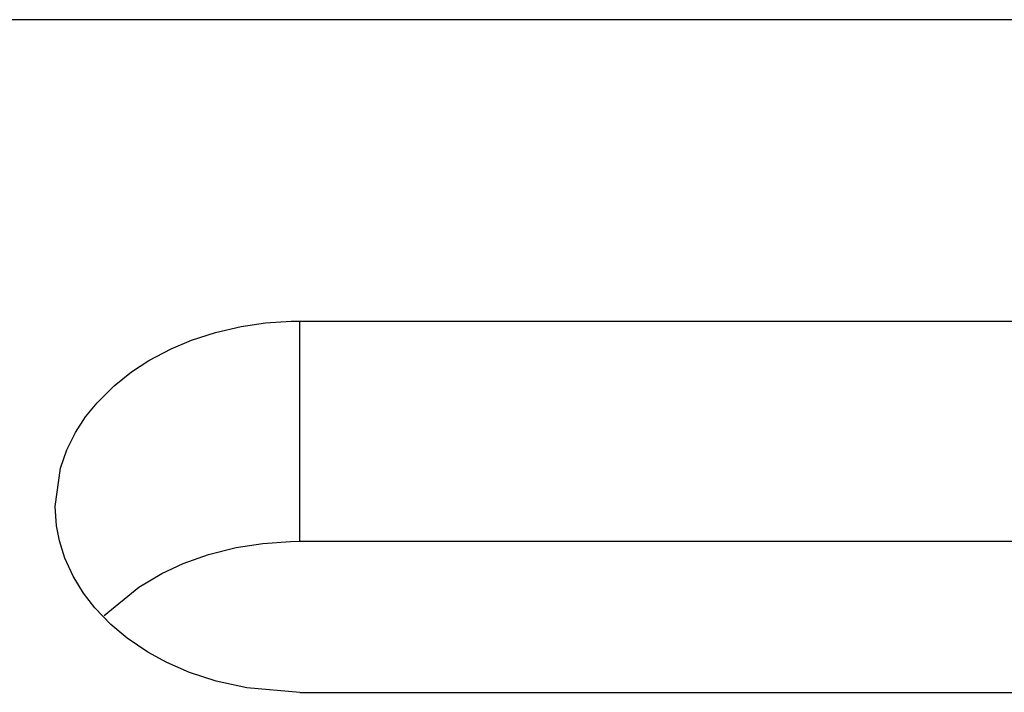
# Model space of a CAD drawing. Extents: x 15 to 126, y 28 to 89.
# Tile 30 of 45: x 86 to 96, y 71 to 78. Entities that reach past the tile are written whole.
import ezdxf

# ---------------------------------------------------------------- set-up
doc = ezdxf.new("R2010")
doc.units = 0
doc.header["$MEASUREMENT"] = 0
doc.layers.add('OUT', color=3, linetype='CONTINUOUS')

msp = doc.modelspace()

# ---------------------------------------------------------------- linework, layer by layer
at = {"layer": 'OUT', "color": 0}
for p, q in [((107.26, 78.049), (75.26, 78.049)), ((88.76, 74.968), (103.76, 74.968)), ((88.76, 72.716), (88.76, 74.968)), ((88.76, 72.716), (103.76, 72.716)), ((88.76, 71.171), (103.76, 71.171))]:
    msp.add_line(p, q, dxfattribs=at)
for points in [[(88.76, 71.171), (88.219, 71.216), (87.905, 71.286), (87.633, 71.375), (87.402, 71.476), (87.207, 71.582), (86.994, 71.726), (86.829, 71.864), (86.664, 72.035), (86.548, 72.186), (86.442, 72.358), (86.359, 72.542), (86.303, 72.721), (86.273, 72.874), (86.26, 73.07), (86.26, 73.07), (86.315, 73.465), (86.38, 73.651), (86.467, 73.827), (86.571, 73.988), (86.689, 74.133), (86.861, 74.305), (87.04, 74.447), (87.217, 74.563), (87.446, 74.685), (87.653, 74.772), (87.897, 74.852), (88.16, 74.913), (88.41, 74.95), (88.672, 74.967), (88.76, 74.968)], [(86.76, 71.957), (87.115, 72.247), (87.351, 72.386), (87.568, 72.487), (87.827, 72.579), (88.11, 72.651), (88.38, 72.694), (88.664, 72.715), (88.76, 72.716)]]:
    msp.add_lwpolyline(points, dxfattribs=at)

doc.saveas('drawing.dxf')
